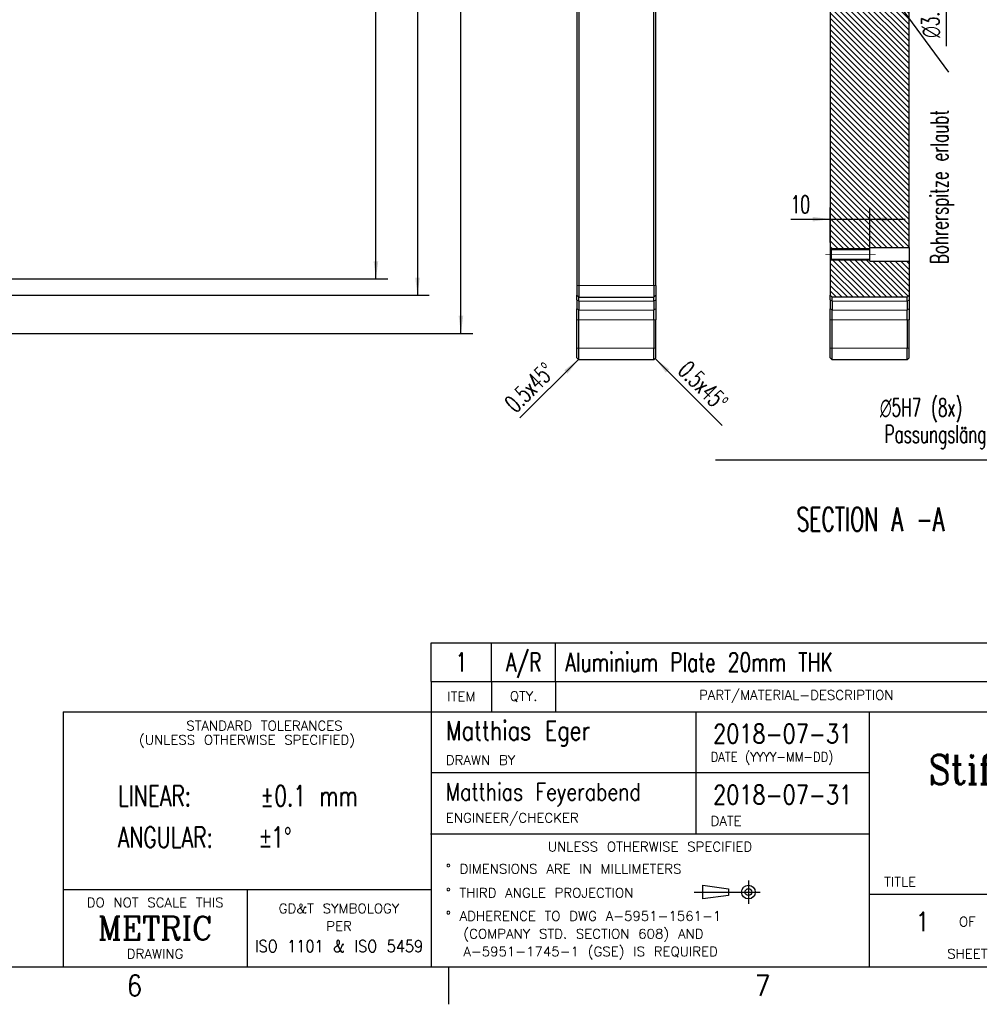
# Model space of a CAD drawing. Header units: millimetres. Extents: x 31 to 872, y 29 to 623.
# Tile 22 of 29: x 591 to 754, y 29 to 196. Entities that reach past the tile are written whole.
import ezdxf

# ---------------------------------------------------------------- set-up
doc = ezdxf.new("R2010")
doc.units = ezdxf.units.MM
doc.linetypes.add('DOT_CENTER', pattern=[14, 12, -1, 0, -1])
doc.layers.add('1', color=7, linetype='Continuous')
doc.styles.add('CONVERTER_11', font='txt.shx', dxfattribs={"width": 0.63})
doc.styles.add('CONVERTER_12', font='txt.shx', dxfattribs={"width": 0.72})
doc.styles.add('CONVERTER_13', font='txt.shx', dxfattribs={"width": 0.9})
doc.styles.add('CONVERTER_16', font='txt.shx', dxfattribs={"width": 1.035})
doc.styles.add('CONVERTER_17', font='complex.shx', dxfattribs={"width": 0.855})
doc.styles.add('CONVERTER_18', font='txt.shx', dxfattribs={"width": 0.81})
doc.styles.add('CONVERTER_19', font='complex.shx', dxfattribs={"width": 0.95})
doc.dimstyles.new('ME10_DIM_23', dxfattribs={"dimtxt": 4.5, "dimasz": 4.5, "dimexe": 3, "dimexo": 1.5, "dimgap": 1.5, "dimtad": 1, "dimdsep": 46, "dimtxsty": 'CONVERTER_11', "dimsah": 1, "dimcen": 0.09, "dimclrd": 3, "dimclre": 3, "dimclrt": 3, "dimadec": 0, "dimazin": 0, "dimtfac": 1, "dimtdec": 4, "dimtix": 1, "dimtmove": 0, "dimatfit": 3, "dimfxl": 1, "dimtolj": 1, "dimtzin": 0, "dimarcsym": 0})
doc.dimstyles.new('ME10_DIM_29', dxfattribs={"dimtxt": 4.5, "dimasz": 4.5, "dimexe": 3, "dimexo": 1.5, "dimgap": 1.5, "dimtad": 1, "dimdsep": 46, "dimtxsty": 'CONVERTER_11', "dimsah": 1, "dimcen": 0.09, "dimclrd": 3, "dimclre": 3, "dimclrt": 3, "dimadec": 0, "dimazin": 0, "dimtfac": 1, "dimtdec": 4, "dimtix": 1, "dimtmove": 0, "dimatfit": 3, "dimfxl": 1, "dimtolj": 1, "dimtzin": 0, "dimarcsym": 0})
doc.dimstyles.new('ME10_DIM_36', dxfattribs={"dimtxt": 4.5, "dimasz": 4.5, "dimexe": 3, "dimexo": 1.5, "dimgap": 1.5, "dimtad": 1, "dimdsep": 46, "dimtxsty": 'CONVERTER_11', "dimsah": 1, "dimcen": 0.09, "dimclrd": 3, "dimclre": 3, "dimclrt": 3, "dimadec": 0, "dimazin": 0, "dimtfac": 1, "dimtdec": 4, "dimtix": 1, "dimtmove": 0, "dimatfit": 3, "dimfxl": 1, "dimtolj": 1, "dimtzin": 0, "dimarcsym": 0})
doc.dimstyles.new('ME10_DIM_63', dxfattribs={"dimtxt": 4.5, "dimasz": 4.5, "dimexe": 3, "dimexo": 1.5, "dimgap": 1.5, "dimtad": 1, "dimdsep": 46, "dimtxsty": 'CONVERTER_11', "dimsah": 1, "dimcen": 0.09, "dimclrd": 3, "dimclre": 3, "dimclrt": 3, "dimadec": 0, "dimazin": 0, "dimtfac": 1, "dimtdec": 4, "dimtix": 1, "dimtmove": 0, "dimatfit": 3, "dimfxl": 1, "dimtolj": 1, "dimtzin": 0, "dimarcsym": 0})
doc.dimstyles.new('ME10_DIM_64', dxfattribs={"dimtxt": 4.5, "dimasz": 4.5, "dimexe": 3, "dimexo": 1.5, "dimgap": 1.5, "dimtad": 1, "dimdsep": 46, "dimtxsty": 'CONVERTER_11', "dimsah": 1, "dimcen": 0.09, "dimclrd": 3, "dimclre": 3, "dimclrt": 3, "dimadec": 0, "dimazin": 0, "dimtfac": 1, "dimtdec": 4, "dimtix": 1, "dimtmove": 0, "dimatfit": 3, "dimfxl": 1, "dimtolj": 1, "dimtzin": 0, "dimarcsym": 0})
doc.dimstyles.new('ME10_DIM_65', dxfattribs={"dimtxt": 4.5, "dimasz": 4.5, "dimexe": 3, "dimexo": 1.5, "dimgap": 1.5, "dimtad": 1, "dimdsep": 46, "dimtxsty": 'CONVERTER_11', "dimsah": 1, "dimcen": 0.09, "dimclrd": 3, "dimclre": 3, "dimclrt": 3, "dimadec": 0, "dimazin": 0, "dimtfac": 1, "dimtdec": 4, "dimtix": 1, "dimtmove": 0, "dimatfit": 3, "dimfxl": 1, "dimtolj": 1, "dimtzin": 0, "dimarcsym": 0})
doc.dimstyles.get("Standard").update_dxf_attribs({"dimtxt": 0.18, "dimasz": 0.18, "dimexe": 0.18, "dimexo": 0.0625, "dimgap": 0.09, "dimtad": 0, "dimtih": 1, "dimtoh": 1, "dimdec": 4, "dimzin": 0, "dimdsep": 46, "dimtxsty": 'Standard', "dimcen": 0.09, "dimadec": 0, "dimazin": 0, "dimtfac": 1, "dimtdec": 4, "dimtofl": 0, "dimtmove": 0, "dimatfit": 3, "dimfxl": 1, "dimtolj": 1, "dimtzin": 0, "dimarcsym": 0})
pattern_1 = [(-45, (0, 0), (0.7071068, 0.7071068), [])]

# ---------------------------------------------------------------- blocks, each defined once
blk = doc.blocks.new('E8027-24150__5', base_point=(1092.78, 207.65))
at = {"linetype": 'Continuous'}
h = blk.add_hatch(dxfattribs=at)
h.set_pattern_fill('_USER', color=3, angle=-45, pattern_type=0)
h.set_pattern_definition(pattern_1)
h.paths.add_polyline_path([(1102.9, 306.19), (1112.9, 306.19), (1112.9, 236.21), (1102.9, 236.21), (1102.9, 235.71), (1093.15, 235.71), (1092.9, 235.96), (1092.9, 306.44), (1093.15, 306.69), (1102.9, 306.69)])
h = blk.add_hatch(dxfattribs=at)
h.set_pattern_fill('_USER', color=3, angle=-45, pattern_type=0)
h.set_pattern_definition(pattern_1)
h.paths.add_polyline_path([(1112.4, 223.55), (1093.4, 223.55), (1092.9, 224.05), (1092.9, 232.96), (1093.15, 233.21), (1102.9, 233.21), (1102.9, 232.71), (1112.9, 232.71), (1112.9, 224.05)])
at = {"color": 7, "linetype": 'Continuous'}
for p, q in [((1092.9, 306.44), (1092.9, 235.96)), ((1112.9, 236.21), (1112.9, 306.19)), ((1093.15, 235.71), (1092.9, 235.96)), ((1092.9, 235.96), (1092.9, 234.46)), ((1093.15, 235.71), (1102.9, 235.71)), ((1093.15, 235.71), (1093.15, 234.46)), ((1102.9, 235.71), (1102.9, 236.21)), ((1102.9, 236.21), (1112.9, 236.21)), ((1102.9, 234.46), (1102.9, 235.71)), ((1112.9, 236.21), (1112.9, 234.46)), ((1092.9, 234.46), (1092.9, 232.96)), ((1093.15, 233.21), (1092.9, 232.96)), ((1092.9, 232.96), (1092.9, 224.05)), ((1093.15, 234.46), (1093.15, 233.21)), ((1093.15, 233.21), (1102.9, 233.21)), ((1102.9, 233.21), (1102.9, 234.46)), ((1102.9, 232.71), (1102.9, 233.21)), ((1102.9, 232.71), (1112.9, 232.71)), ((1112.9, 234.46), (1112.9, 232.71)), ((1112.9, 232.71), (1112.9, 224.05)), ((1093.4, 223.55), (1092.9, 224.05)), ((1092.9, 222.88), (1092.9, 224.05)), ((1092.9, 222.88), (1092.9, 220.63)), ((1112.4, 223.55), (1093.4, 223.55)), ((1093.4, 222.52), (1093.4, 223.55)), ((1112.4, 223.55), (1112.9, 224.05)), ((1112.4, 222.52), (1112.4, 223.55)), ((1112.9, 224.05), (1112.9, 222.88)), ((1112.9, 222.88), (1112.9, 220.63)), ((1092.9, 217.8), (1092.9, 220.63)), ((1093.4, 222.52), (1093.4, 220.28)), ((1093.4, 217.8), (1093.4, 220.28)), ((1112.4, 222.52), (1112.4, 220.28)), ((1112.4, 217.8), (1112.4, 220.28)), ((1112.9, 220.63), (1112.9, 217.8)), ((1092.9, 210.65), (1092.9, 217.8)), ((1093.4, 210.65), (1093.4, 217.8)), ((1112.4, 217.8), (1112.4, 210.65)), ((1112.9, 210.65), (1112.9, 217.8)), ((1092.9, 208.15), (1092.9, 210.65)), ((1093.4, 207.65), (1093.4, 210.65)), ((1112.4, 207.65), (1112.4, 210.65)), ((1112.9, 208.15), (1112.9, 210.65)), ((1092.9, 208.15), (1093.4, 207.65)), ((1112.4, 207.65), (1093.4, 207.65)), ((1112.9, 208.15), (1112.4, 207.65))]:
    blk.add_line(p, q, dxfattribs=at)
at = {"color": 3, "linetype": 'Continuous', "const_width": 0.25}
for points in [[(1093.4, 222.52), (1092.9, 222.88)], [(1112.4, 222.52), (1112.9, 222.88)], [(1092.9, 220.63), (1093.4, 220.28)], [(1112.4, 222.52), (1093.4, 222.52)], [(1093.4, 220.28), (1112.4, 220.28)], [(1112.4, 220.28), (1112.9, 220.63)], [(1093.4, 217.8), (1092.9, 217.8)], [(1093.4, 217.8), (1112.4, 217.8)], [(1112.4, 217.8), (1112.9, 217.8)], [(1093.4, 210.65), (1092.9, 210.65)], [(1112.4, 210.65), (1093.4, 210.65)], [(1112.9, 210.65), (1112.4, 210.65)]]:
    blk.add_lwpolyline(points, dxfattribs=at)
at = {"layer": '1', "color": 3, "linetype": 'Continuous', "const_width": 0.25}
for points in [[(1102.9, 235.96), (1092.9, 235.96)], [(1102.9, 232.96), (1092.9, 232.96)]]:
    blk.add_lwpolyline(points, dxfattribs=at)
at = {"layer": '1', "color": 1, "linetype": 'DOT_CENTER', "const_width": 0.25}
blk.add_lwpolyline([(1091.65, 234.46), (1104.4, 234.46)], dxfattribs=at)
blk = doc.blocks.new('*D63')
at = {"layer": '1', "color": 3, "linetype": 'Continuous'}
for p, q in [((1092.9, 237.46), (1092.9, 246.4)), ((1102.9, 235.96), (1102.9, 246.4)), ((1082.86, 243.4), (1092.9, 243.4)), ((1092.9, 243.4), (1102.9, 243.4)), ((1102.9, 243.4), (1111.9, 243.4))]:
    blk.add_line(p, q, dxfattribs=at)
at = {"layer": '1', "color": 3}
for points in [[(1088.4, 242.8), (1088.4, 243.99), (1092.9, 243.4)], [(1107.4, 243.99), (1107.4, 242.8), (1102.9, 243.4)]]:
    blk.add_solid(points, dxfattribs=at)
at = {"layer": '1', "color": 3, "insert": (1082.86, 244.9), "char_height": 4.5, "attachment_point": 7, "rotation": 0.0001, "line_spacing_factor": 0.60024, "style": 'CONVERTER_11'}
blk.add_mtext('10', dxfattribs=at)
blk = doc.blocks.new('*D69')
at = {"layer": '1', "color": 3, "linetype": 'Continuous'}
for p, q in [((1122.38, 309.69), (1122.38, 318.69)), ((1114.4, 309.69), (1125.38, 309.69)), ((1122.38, 306.19), (1122.38, 309.69)), ((1114.4, 306.19), (1125.38, 306.19)), ((1122.38, 287.36), (1122.38, 306.19))]:
    blk.add_line(p, q, dxfattribs=at)
at = {"layer": '1', "color": 3}
for points in [[(1121.78, 314.19), (1122.97, 314.19), (1122.38, 309.69)], [(1122.97, 301.69), (1121.78, 301.69), (1122.38, 306.19)]]:
    blk.add_solid(points, dxfattribs=at)
at = {"layer": '1', "color": 3, "insert": (1120.88, 286.96), "char_height": 4.5, "attachment_point": 7, "rotation": 90, "line_spacing_factor": 0.60024, "style": 'CONVERTER_11'}
blk.add_mtext('\\C3; {\\Fgdt;n}\\C3;3.5', dxfattribs=at)
blk = doc.blocks.new('*D76')
at = {"layer": '1', "color": 3, "linetype": 'Continuous'}
for p, q in [((1162.35, 225.15), (1162.35, 179.19)), ((1167.35, 222.57), (1167.35, 179.19)), ((1162.35, 182.19), (1063.72, 182.19)), ((1167.35, 182.19), (1162.35, 182.19)), ((1176.35, 182.19), (1167.35, 182.19))]:
    blk.add_line(p, q, dxfattribs=at)
at = {"layer": '1', "color": 3}
for points in [[(1157.85, 181.6), (1157.85, 182.78), (1162.35, 182.19)], [(1171.85, 182.78), (1171.85, 181.6), (1167.35, 182.19)]]:
    blk.add_solid(points, dxfattribs=at)
at = {"layer": '1', "color": 3, "char_height": 4.5, "attachment_point": 7, "rotation": 0.0001, "line_spacing_factor": 0.60024, "style": 'CONVERTER_11'}
for s, insert in [('\\C3; {\\Fgdt;n}\\C3;5\\C3;H7 (8x)', (1103, 191.79)), ('                 Passungslänge 18.5mm', (1063.72, 185.04))]:
    blk.add_mtext(s, dxfattribs=dict(at, insert=insert))
blk = doc.blocks.new('*D88')
at = {"layer": '1', "color": 3, "linetype": 'Continuous'}
for p, q in [((845.28, 717.73), (1002.09, 717.73)), ((999.09, 214.37), (999.09, 717.73)), ((845.28, 214.37), (1002.09, 214.37))]:
    blk.add_line(p, q, dxfattribs=at)
at = {"layer": '1', "color": 3}
for points in [[(999.68, 713.23), (998.5, 713.23), (999.09, 717.73)], [(998.5, 218.87), (999.68, 218.87), (999.09, 214.37)]]:
    blk.add_solid(points, dxfattribs=at)
at = {"layer": '1', "color": 3, "insert": (997.59, 458.92), "char_height": 4.5, "attachment_point": 7, "rotation": 90, "line_spacing_factor": 0.60024, "style": 'CONVERTER_11'}
blk.add_mtext('503.36', dxfattribs=at)
blk = doc.blocks.new('*D89')
at = {"layer": '1', "color": 3, "linetype": 'Continuous'}
for p, q in [((845.28, 708.03), (991.06, 708.03)), ((988.06, 708.03), (988.06, 224.07)), ((845.28, 224.07), (991.06, 224.07))]:
    blk.add_line(p, q, dxfattribs=at)
at = {"layer": '1', "color": 3}
for points in [[(988.65, 703.53), (987.47, 703.53), (988.06, 708.03)], [(987.47, 228.57), (988.65, 228.57), (988.06, 224.07)]]:
    blk.add_solid(points, dxfattribs=at)
at = {"layer": '1', "color": 3, "insert": (986.56, 456.98), "char_height": 4.5, "attachment_point": 7, "rotation": 90, "line_spacing_factor": 0.60024, "style": 'CONVERTER_11'}
blk.add_mtext('483.96', dxfattribs=at)
blk = doc.blocks.new('*D90')
at = {"layer": '1', "color": 3, "linetype": 'Continuous'}
for p, q in [((860.94, 703.89), (980.5, 703.89)), ((977.5, 228.21), (977.5, 703.89)), ((860.94, 228.21), (980.5, 228.21))]:
    blk.add_line(p, q, dxfattribs=at)
at = {"layer": '1', "color": 3}
for points in [[(978.09, 699.39), (976.91, 699.39), (977.5, 703.89)], [(976.91, 232.71), (978.09, 232.71), (977.5, 228.21)]]:
    blk.add_solid(points, dxfattribs=at)
at = {"layer": '1', "color": 3, "insert": (976, 456.74), "char_height": 4.5, "attachment_point": 7, "rotation": 90, "line_spacing_factor": 0.60024, "style": 'CONVERTER_11'}
blk.add_mtext('475.68', dxfattribs=at)
blk = doc.blocks.new('E8027-24150__37', base_point=(1028.43, 207.65))
at = {"color": 7, "linetype": 'Continuous'}
for p, q in [((1048.05, 226.55), (1048.05, 703.95)), ((1048.55, 226.55), (1048.55, 703.95)), ((1028.55, 396.05), (1028.55, 226.55)), ((1029.05, 396.05), (1029.05, 226.55)), ((1028.55, 226.55), (1028.55, 224.05)), ((1029.05, 226.55), (1029.05, 223.55)), ((1048.05, 226.55), (1048.05, 223.55)), ((1048.55, 226.55), (1048.55, 224.05)), ((1028.55, 224.05), (1029.05, 223.55)), ((1028.55, 222.88), (1028.55, 224.05)), ((1028.55, 222.88), (1028.55, 220.63)), ((1029.05, 222.52), (1029.05, 223.55)), ((1029.05, 223.55), (1048.05, 223.55)), ((1048.55, 224.05), (1048.05, 223.55)), ((1048.05, 222.52), (1048.05, 223.55)), ((1048.55, 224.05), (1048.55, 222.88)), ((1048.55, 222.88), (1048.55, 220.63)), ((1028.55, 217.8), (1028.55, 220.63)), ((1029.05, 222.52), (1029.05, 220.28)), ((1029.05, 217.8), (1029.05, 220.28)), ((1048.05, 222.52), (1048.05, 220.28)), ((1048.05, 217.8), (1048.05, 220.28)), ((1048.55, 220.63), (1048.55, 217.8)), ((1028.55, 210.65), (1028.55, 217.8)), ((1029.05, 210.65), (1029.05, 217.8)), ((1048.05, 217.8), (1048.05, 210.65)), ((1048.55, 210.65), (1048.55, 217.8)), ((1028.55, 208.15), (1028.55, 210.65)), ((1029.05, 207.65), (1029.05, 210.65)), ((1048.05, 207.65), (1048.05, 210.65)), ((1048.55, 208.15), (1048.55, 210.65)), ((1028.55, 208.15), (1029.05, 207.65)), ((1048.05, 207.65), (1029.05, 207.65)), ((1048.55, 208.15), (1048.05, 207.65))]:
    blk.add_line(p, q, dxfattribs=at)
at = {"color": 3, "linetype": 'Continuous', "const_width": 0.25}
for points in [[(1029.05, 226.55), (1028.55, 226.55)], [(1029.05, 226.55), (1048.05, 226.55)], [(1048.05, 226.55), (1048.55, 226.55)], [(1029.05, 222.52), (1028.55, 222.88)], [(1048.05, 222.52), (1048.55, 222.88)], [(1028.55, 220.63), (1029.05, 220.28)], [(1048.05, 222.52), (1029.05, 222.52)], [(1029.05, 220.28), (1048.05, 220.28)], [(1048.05, 220.28), (1048.55, 220.63)], [(1029.05, 217.8), (1028.55, 217.8)], [(1029.05, 217.8), (1048.05, 217.8)], [(1048.05, 217.8), (1048.55, 217.8)], [(1029.05, 210.65), (1028.55, 210.65)], [(1048.05, 210.65), (1029.05, 210.65)], [(1048.55, 210.65), (1048.05, 210.65)]]:
    blk.add_lwpolyline(points, dxfattribs=at)
blk = doc.blocks.new('*D329')
at = {"layer": '1', "color": 3, "linetype": 'Continuous'}
blk.add_line((1048.39, 207.99), (1065.42, 190.95), dxfattribs=at)
at = {"layer": '1', "color": 3}
blk.add_solid([(1051.99, 205.23), (1051.15, 204.39), (1048.39, 207.99)], dxfattribs=at)
at = {"layer": '1', "color": 3, "insert": (1053.92, 204.57), "char_height": 4.5, "attachment_point": 7, "rotation": 315, "line_spacing_factor": 0.60024, "style": 'CONVERTER_11'}
blk.add_mtext('\\C3;0.5\\C3;x45{\\Fgdt;~}', dxfattribs=at)
blk = doc.blocks.new('*D330')
at = {"layer": '1', "color": 3, "linetype": 'Continuous'}
blk.add_line((1028.94, 207.76), (1014.07, 192.89), dxfattribs=at)
at = {"layer": '1', "color": 3}
blk.add_solid([(1026.17, 204.16), (1025.34, 205), (1028.94, 207.76)], dxfattribs=at)
at = {"layer": '1', "color": 3, "insert": (1013.01, 193.95), "char_height": 4.5, "attachment_point": 7, "rotation": 45, "line_spacing_factor": 0.60024, "style": 'CONVERTER_11'}
blk.add_mtext('\\C3;0.5\\C3;x45{\\Fgdt;~}', dxfattribs=at)
blk = doc.blocks.new('Right2', base_point=(1034.55, 466.05))
blk.add_blockref('E8027-24150__37', (1028.425, 207.65))
at = {"layer": '1'}
for name in ['*D330', '*D329']:
    blk.add_blockref(name, (0, 0), dxfattribs=at)
blk = doc.blocks.new('BOM', base_point=(661, 78.81))
at = {"color": 4, "linetype": 'Continuous'}
for p, q in [((661, 83.97), (661, 90.47)), ((661, 90.47), (865.39, 90.47)), ((671.25, 83.97), (671.25, 90.47)), ((682.08, 83.97), (682.08, 90.47)), ((763.61, 83.97), (763.61, 90.47)), ((801.49, 83.97), (801.49, 90.47)), ((830.64, 83.97), (830.64, 90.47)), ((661, 83.97), (865.39, 83.97)), ((671.25, 83.97), (671.25, 78.81)), ((682.08, 83.97), (682.08, 78.81)), ((763.61, 83.97), (763.61, 78.81)), ((801.49, 83.97), (801.49, 78.81)), ((830.64, 83.97), (830.64, 78.81))]:
    blk.add_line(p, q, dxfattribs=at)
at = {"layer": '1', "color": 4, "linetype": 'Continuous'}
blk.add_line((661, 83.97), (661, 78.81), dxfattribs=at)
at = {"color": 3, "char_height": 3.2, "line_spacing_factor": 1.020408, "style": 'CONVERTER_12'}
for s, insert, attachment_point in [('1', (666.13, 88.82), 2), ('A/R', (676.67, 88.82), 2), ('Aluminium Plate 20mm THK', (683.73, 88.82), 1), ('AlCuMg1 F39', (848.01, 88.82), 2), ('-', (782.55, 88.82), 2), ('-', (816.07, 88.82), 2)]:
    blk.add_mtext(s, dxfattribs=dict(at, insert=insert, attachment_point=attachment_point))
at = {"color": 4, "char_height": 1.6, "attachment_point": 5, "line_spacing_factor": 1.12545, "style": 'CONVERTER_16'}
for s, insert in [('ITEM', (666.13, 81.39)), ('QTY.', (676.67, 81.39)), ('PART/MATERIAL-DESCRIPTION', (722.84, 81.39)), ("MAT'L-PART NO.", (782.55, 81.39)), ("MAT'L-DWG NO.", (816.07, 81.39)), ("MAT'L-SPEC.", (848.01, 81.39))]:
    blk.add_mtext(s, dxfattribs=dict(at, insert=insert))
blk = doc.blocks.new('Tolerance_Block', base_point=(629.84, 63.76))
at = {"color": 4}
for s, insert, char_height, attachment_point, line_spacing_factor, style in [('    STANDARD TOLERANCES\\P(UNLESS OTHERWISE SPECIFIED)', (629.84, 77.26), 1.6, 2, 0.90036, 'CONVERTER_16'), ('LINEAR:\\PANGULAR:', (607.96, 66.31), 3.5, 1, 1.20048, 'CONVERTER_12')]:
    blk.add_mtext(s, dxfattribs=dict(at, insert=insert, char_height=char_height, attachment_point=attachment_point, line_spacing_factor=line_spacing_factor, style=style))
at = {"color": 3, "insert": (632.06, 66.31), "char_height": 3.5, "attachment_point": 1, "line_spacing_factor": 1.20048, "style": 'CONVERTER_12'}
blk.add_mtext('±0.1 mm\\P{\\Fgdt;`}1{\\Fgdt;~}', dxfattribs=at)
blk = doc.blocks.new('Drawing_Grid_Zones', base_point=(37.09, 35.62))
at = {"layer": '1', "color": 4, "linetype": 'Continuous'}
blk.add_line((663.96, 35.62), (663.96, 29.27), dxfattribs=at)
at = {"layer": '1', "color": 4, "char_height": 3.5, "attachment_point": 5, "line_spacing_factor": 1.080432, "style": 'CONVERTER_13'}
for s, insert in [('6', (610.78, 32.44)), ('7', (717.15, 32.44))]:
    blk.add_mtext(s, dxfattribs=dict(at, insert=insert))
blk = doc.blocks.new('A1_Size_Verigy_Frame', base_point=(37.09, 35.62))
at = {"color": 7, "linetype": 'Continuous'}
for p, q in [((598.69, 78.81), (598.69, 35.62)), ((598.69, 78.81), (661, 78.81)), ((661, 78.81), (661, 35.62)), ((661, 78.81), (865.39, 78.81)), ((735.23, 35.62), (735.23, 78.81)), ((801.49, 47.85), (735.23, 47.85))]:
    blk.add_line(p, q, dxfattribs=at)
at = {"color": 4, "linetype": 'Continuous'}
for p, q in [((705.83, 78.81), (705.83, 58.17)), ((735.23, 68.49), (661, 68.49)), ((660.91, 58.17), (735.23, 58.17)), ((598.69, 48.71), (661, 48.71)), ((629.84, 48.71), (629.84, 35.62)), ((707.01, 49.42), (711.37, 48.85)), ((707.01, 47.12), (707.01, 49.42)), ((711.37, 48.85), (711.37, 47.7)), ((711.37, 47.7), (707.01, 47.12))]:
    blk.add_line(p, q, dxfattribs=at)
at = {"color": 4, "linetype": 'DOT_CENTER'}
for p, q in [((714.74, 50.23), (714.74, 46.31)), ((705.53, 48.27), (712.77, 48.27)), ((712.77, 48.27), (716.7, 48.27))]:
    blk.add_line(p, q, dxfattribs=at)
at = {"color": 4, "linetype": 'Continuous'}
for radius in [1.15, 0.58]:
    blk.add_circle((714.74, 48.27), radius, dxfattribs=at)
at = {"layer": '1', "color": 7, "linetype": 'Continuous'}
blk.add_line((40.09, 35.62), (862.39, 35.62), dxfattribs=at)
blk.add_blockref('Tolerance_Block', (629.84, 63.76))
at = {"layer": '1'}
for name, p in [('Drawing_Grid_Zones', (37.09, 35.62)), ('BOM', (661, 78.81))]:
    blk.add_blockref(name, p, dxfattribs=at)
at = {"color": 3, "line_spacing_factor": 1.020408}
for s, insert, char_height, attachment_point, style in [('Matthias Eger', (663.5, 75.1), 3.2, 4, 'CONVERTER_18'), ('2018-07-31', (720.53, 75.1), 3.2, 5, 'CONVERTER_18'), ('Stiffener Plate\\Pfor FT', (768.36, 64.79), 5, 5, 'CONVERTER_17'), ('Matthias Feyerabend', (663.5, 64.78), 2.9, 4, 'CONVERTER_18'), ('2018-07-31', (720.53, 64.78), 3.2, 5, 'CONVERTER_18'), ('1', (744.2, 43.26), 3.2, 5, 'CONVERTER_18')]:
    blk.add_mtext(s, dxfattribs=dict(at, insert=insert, char_height=char_height, attachment_point=attachment_point, style=style))
at = {"color": 4}
for s, insert, char_height, attachment_point, line_spacing_factor, style in [('DRAWN BY', (663.5, 69.84), 1.6, 7, 1.12545, 'CONVERTER_16'), ('DATE (YYYY-MM-DD)', (708.33, 69.84), 1.6, 7, 1.12545, 'CONVERTER_13'), ('ENGINEER/CHECKER', (663.5, 59.52), 1.6, 7, 1.12545, 'CONVERTER_16'), ('DATE', (708.33, 59.52), 1.6, 7, 1.12545, 'CONVERTER_16'), ('UNLESS OTHERWISE SPECIFIED', (698.07, 56.77), 1.6, 2, 1.12545, 'CONVERTER_16'), ('%%d DIMENSIONS ARE IN MILLIMETERS', (663.5, 53), 1.6, 1, 1.12545, 'CONVERTER_16'), ('TITLE', (737.73, 49.2), 1.6, 7, 1.12545, 'CONVERTER_16'), ('%%d THIRD ANGLE PROJECTION', (663.5, 48.96), 1.6, 1, 1.12545, 'CONVERTER_16'), ('DO NOT SCALE THIS', (614.27, 47.31), 1.6, 2, 1.12545, 'CONVERTER_16'), ('GD&T SYMBOLOGY', (645.42, 46.31), 1.6, 2, 1.12545, 'CONVERTER_16'), ('%%d ADHERENCE TO DWG A-5951-1561-1\\P  (COMPANY STD. SECTION 608) AND\\P  A-5951-1745-1 (GSE) IS REQUIRED', (663.5, 45.02), 1.6, 1, 1.12545, 'CONVERTER_16'), ('METRIC', (614.27, 42.16), 4, 5, 1.320528, 'CONVERTER_19'), ('OF', (751.8, 43.26), 1.6, 5, 1.12545, 'CONVERTER_16'), ('PER', (645.42, 43.31), 1.6, 2, 0.90036, 'CONVERTER_16'), ('ISO 1101 & ISO 5459', (645.42, 38.12), 2, 8, 0.90036, 'CONVERTER_13'), ('DRAWING', (614.27, 37.02), 1.6, 8, 1.12545, 'CONVERTER_16'), ('SHEET', (751.8, 37.03), 1.6, 8, 1.12545, 'CONVERTER_16')]:
    blk.add_mtext(s, dxfattribs=dict(at, insert=insert, char_height=char_height, attachment_point=attachment_point, line_spacing_factor=line_spacing_factor, style=style))
blk = doc.blocks.new('A_-A__6', base_point=(1098.9, 466.05))
blk.add_blockref('E8027-24150__5', (1092.775, 207.65))
at = {"layer": '1', "color": 3, "insert": (1124.338, 231.948), "char_height": 4.5, "attachment_point": 7, "rotation": 90, "line_spacing_factor": 1.080432, "style": 'CONVERTER_11'}
blk.add_mtext('Bohrerspitze erlaubt', dxfattribs=at)
at = {"layer": '1', "color": 3, "insert": (1103.1, 170.15), "char_height": 6, "attachment_point": 2, "line_spacing_factor": 1.080432, "style": 'CONVERTER_11'}
blk.add_mtext('SECTION A -A', dxfattribs=at)
at = {"layer": '1'}
dim = blk.add_linear_dim(base=(1122.377, 306.19), p1=(1112.9, 309.69), p2=(1112.9, 306.19), angle=90, dimstyle='ME10_DIM_29', override={"dimpost": ' {\\Fgdt;n}<>'}, dxfattribs=at)
dim.commit()
dim.dimension.update_dxf_attribs({"geometry": '*D69', "text_midpoint": (1118.627, 293.724), "text_rotation": 90})
dim = blk.add_linear_dim(base=(1092.9, 243.396), p1=(1102.9, 234.46), p2=(1092.9, 235.96), dimstyle='ME10_DIM_23', dxfattribs=at)
dim.commit()
dim.dimension.update_dxf_attribs({"geometry": '*D63', "text_midpoint": (1084.751, 247.146), "text_rotation": 0.00014})
at = {"layer": '1', "color": 3, "linetype": 'Continuous', "has_arrowhead": 0}
blk.add_leader([(1102.9, 307.94), (1122.928, 280.718)], dimstyle='Standard', dxfattribs=at)
blk = doc.blocks.new('B_-B__8', base_point=(1155.75, 466.05))
at = {"layer": '1'}
dim = blk.add_linear_dim(base=(1167.35, 182.187), p1=(1162.35, 226.65), p2=(1167.35, 224.07), text='<>\\S^                   Passungslänge 18.5mm;H7 (8x)', dimstyle='ME10_DIM_36', override={"dimpost": ' {\\Fgdt;n}<>H7 (8x)'}, dxfattribs=at)
dim.commit()
dim.dimension.update_dxf_attribs({"geometry": '*D76', "text_midpoint": (1111.326, 189.987), "text_rotation": 0.00014})
blk = doc.blocks.new('Front2', base_point=(573.3, 466.05))
at = {"layer": '1'}
for base, p1, p2, dimstyle, picture, middle in [((999.0918, 214.37), (843.78, 717.73), (843.78, 214.37), 'ME10_DIM_63', '*D88', (995.3418, 466.05)), ((988.0579, 708.03), (843.78, 224.07), (843.78, 708.03), 'ME10_DIM_64', '*D89', (984.3079, 464.1085)), ((977.5005, 228.21), (859.44, 703.89), (859.44, 228.21), 'ME10_DIM_65', '*D90', (973.7505, 463.8633))]:
    dim = blk.add_linear_dim(base=base, p1=p1, p2=p2, angle=90, dimstyle=dimstyle, dxfattribs=at)
    dim.commit()
    dim.dimension.update_dxf_attribs({"geometry": picture, "text_midpoint": middle, "text_rotation": 90})

msp = doc.modelspace()

# ---------------------------------------------------------------- block references
msp.add_blockref('A1_Size_Verigy_Frame', (37.09, 35.62))
at = {"xscale": 0.66666666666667, "yscale": 0.66666666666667, "zscale": 0.66666666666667}
for name, p in [('Front2', (382.2, 310.7)), ('Right2', (689.7, 310.7)), ('A_-A__6', (732.6, 310.7)), ('B_-B__8', (770.5, 310.7))]:
    msp.add_blockref(name, p, dxfattribs=at)

doc.saveas('drawing.dxf')
